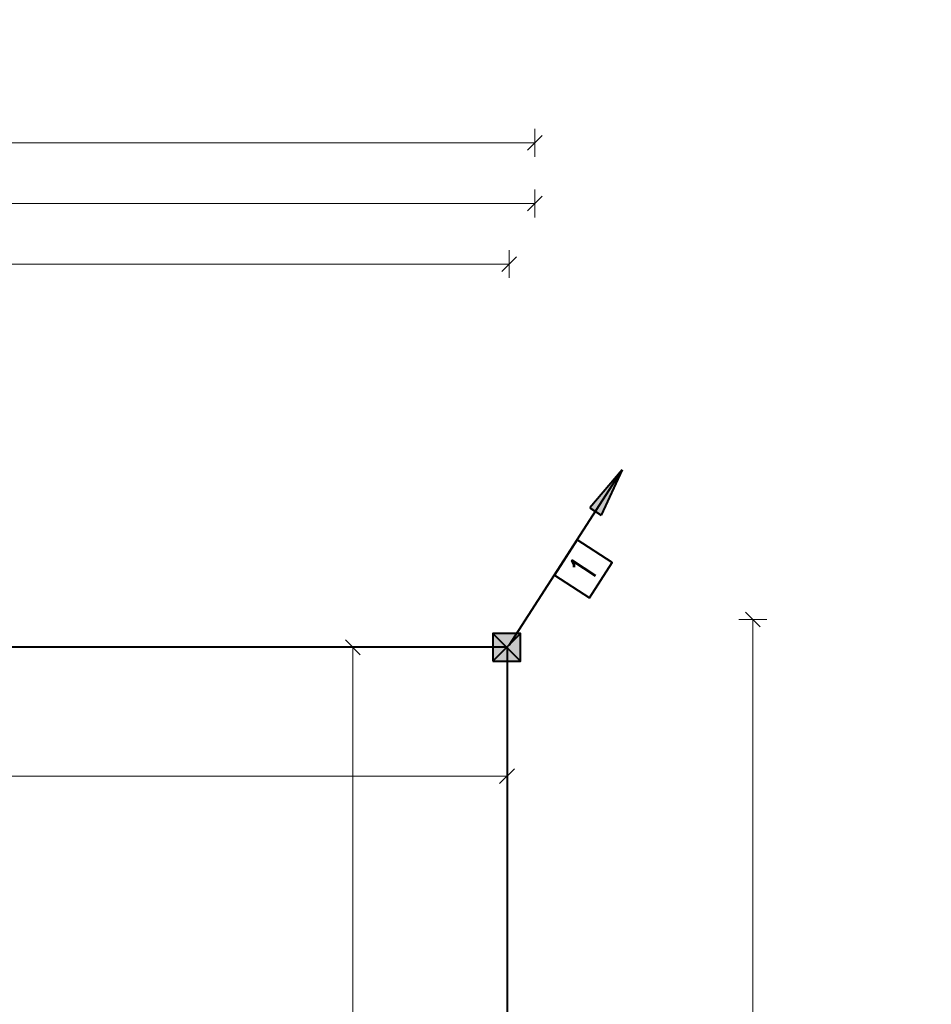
# Model space of a CAD drawing. Header units: millimetres. Extents: x -7955266 to 72030, y -46136 to 9299934.
# Tile 195 of 203: x -5006032 to -4992926, y 6629315 to 6643470. Entities that reach past the tile are written whole.
import ezdxf
from ezdxf.enums import TextEntityAlignment as Align

# ---------------------------------------------------------------- set-up
doc = ezdxf.new("R2010")
doc.units = ezdxf.units.MM
doc.header["$LTSCALE"] = 10
for name, color, linetype, lineweight in [('!XREF', 8, 'Continuous', 5), ('IE_ATRYBUTY_ BLOCK_1', 7, 'Continuous', 25), ('IE_ATRYBUTY_ BLOCK_2', 7, 'Continuous', 18), ('IE_zwody', 140, 'Continuous', 40), ('XREF_E_PRZ24002_rzut dachu$0$0-DACH-ISTN', 8, 'Continuous', 5), ('XREF_E_PRZ24002_rzut dachu$0$DO-HALA-WYMIAR', 8, 'Continuous', 5)]:
    doc.layers.add(name, color=color, linetype=linetype, lineweight=lineweight)
doc.styles.add('ROMANS', font='romans.shx', dxfattribs={"width": 0.8})
doc.styles.add('XREF_E_PRZ24002_rzut dachu$0$CP_ATTR', font='ROMANS.SHX')
doc.styles.add('XREF_E_PRZ24002_rzut dachu$0$ROMANS', font='romans.shx', dxfattribs={"width": 0.8})
doc.dimstyles.new('XREF_E_PRZ24002_rzut dachu$0$STANDARD', dxfattribs={"dimscale": 1.4, "dimtxt": 21, "dimasz": 0.5, "dimexe": 0.2, "dimexo": 0.1, "dimgap": 6, "dimtad": 1, "dimdec": 1, "dimrnd": 0.5, "dimzin": 12, "dimdsep": 46, "dimtxsty": 'XREF_E_PRZ24002_rzut dachu$0$ROMANS', "dimblk1": 'XREF_E_PRZ24002_rzut dachu$0$Q', "dimblk2": 'XREF_E_PRZ24002_rzut dachu$0$Q', "dimsah": 1, "dimcen": 0.5, "dimse1": 1, "dimse2": 1, "dimclrd": 8, "dimclre": 8, "dimclrt": 7, "dimadec": 0, "dimazin": 0, "dimtfac": 1, "dimtdec": 1, "dimtix": 1, "dimtmove": 2, "dimatfit": 3, "dimldrblk": 'XREF_E_PRZ24002_rzut dachu$0$Q', "dimfxl": 1, "dimtolj": 1, "dimtzin": 12, "dimarcsym": 0})

# ---------------------------------------------------------------- blocks, each defined once
blk = doc.blocks.new('XREF_E_PRZ24002_rzut dachu$0$Q')
for p, q in [((0, 20), (0, -20)), ((10.6, 10.6), (-10.6, -10.6))]:
    blk.add_line(p, q)
blk = doc.blocks.new('*D256')
at = {"layer": 'XREF_E_PRZ24002_rzut dachu$0$DO-HALA-WYMIAR', "color": 8, "lineweight": -2, "transparency": 16777216}
blk.add_line((-268480.7, 269001.4), (-258174.2, 269001.4), dxfattribs=at)
at = {"layer": 'XREF_E_PRZ24002_rzut dachu$0$DO-HALA-WYMIAR', "color": 8, "linetype": 'ByBlock', "lineweight": -2, "transparency": 16777216, "rotation": 180}
blk.add_blockref('XREF_E_PRZ24002_rzut dachu$0$Q', (-268481.7, 269001.4), dxfattribs=at)
at = {"layer": 'XREF_E_PRZ24002_rzut dachu$0$DO-HALA-WYMIAR', "color": 8, "linetype": 'ByBlock', "lineweight": -2, "transparency": 16777216}
blk.add_blockref('XREF_E_PRZ24002_rzut dachu$0$Q', (-258173.2, 269001.4), dxfattribs=at)
at = {"layer": 'XREF_E_PRZ24002_rzut dachu$0$DO-HALA-WYMIAR', "color": 7, "transparency": 16777216, "insert": (-263327.4, 269034.4), "char_height": 42, "attachment_point": 5, "style": 'XREF_E_PRZ24002_rzut dachu$0$ROMANS'}
blk.add_mtext('\\A1;10308.5', dxfattribs=at)
blk = doc.blocks.new('*D258')
at = {"layer": 'XREF_E_PRZ24002_rzut dachu$0$DO-HALA-WYMIAR', "color": 8, "lineweight": -2, "transparency": 16777216}
blk.add_line((-260737.7, 268914.3), (-258211.2, 268914.3), dxfattribs=at)
at = {"layer": 'XREF_E_PRZ24002_rzut dachu$0$DO-HALA-WYMIAR', "color": 8, "linetype": 'ByBlock', "lineweight": -2, "transparency": 16777216, "rotation": 180}
blk.add_blockref('XREF_E_PRZ24002_rzut dachu$0$Q', (-260738.7, 268914.3), dxfattribs=at)
at = {"layer": 'XREF_E_PRZ24002_rzut dachu$0$DO-HALA-WYMIAR', "color": 8, "linetype": 'ByBlock', "lineweight": -2, "transparency": 16777216}
blk.add_blockref('XREF_E_PRZ24002_rzut dachu$0$Q', (-258210.2, 268914.3), dxfattribs=at)
at = {"layer": 'XREF_E_PRZ24002_rzut dachu$0$DO-HALA-WYMIAR', "color": 7, "transparency": 16777216, "insert": (-259474.4, 268947.3), "char_height": 42, "attachment_point": 5, "style": 'XREF_E_PRZ24002_rzut dachu$0$ROMANS'}
blk.add_mtext('\\A1;2528.5', dxfattribs=at)
blk = doc.blocks.new('*D261')
at = {"layer": 'XREF_E_PRZ24002_rzut dachu$0$DO-HALA-WYMIAR', "color": 8, "lineweight": -2, "transparency": 16777216}
blk.add_line((-257859.9, 268402.3), (-257859.9, 250444.3), dxfattribs=at)
at = {"layer": 'XREF_E_PRZ24002_rzut dachu$0$DO-HALA-WYMIAR', "color": 8, "linetype": 'ByBlock', "lineweight": -2, "transparency": 16777216}
for p, rotation in [((-257859.9, 268403.3), 90), ((-257859.9, 250443.3), 270)]:
    blk.add_blockref('XREF_E_PRZ24002_rzut dachu$0$Q', p, dxfattribs=dict(at, rotation=rotation))
at = {"layer": 'XREF_E_PRZ24002_rzut dachu$0$DO-HALA-WYMIAR', "color": 7, "transparency": 16777216, "insert": (-257892.9, 259423.3), "char_height": 42, "attachment_point": 5, "rotation": 90, "style": 'XREF_E_PRZ24002_rzut dachu$0$ROMANS'}
blk.add_mtext('\\A1;17960', dxfattribs=at)
blk = doc.blocks.new('*D267')
at = {"layer": 'XREF_E_PRZ24002_rzut dachu$0$DO-HALA-WYMIAR', "color": 8, "lineweight": -2, "transparency": 16777216}
blk.add_line((-258434.9, 250484.3), (-258434.9, 268362.3), dxfattribs=at)
at = {"layer": 'XREF_E_PRZ24002_rzut dachu$0$DO-HALA-WYMIAR', "color": 8, "linetype": 'ByBlock', "lineweight": -2, "transparency": 16777216}
for p, rotation in [((-258434.9, 268363.3), 90), ((-258434.9, 250483.3), 270)]:
    blk.add_blockref('XREF_E_PRZ24002_rzut dachu$0$Q', p, dxfattribs=dict(at, rotation=rotation))
at = {"layer": 'XREF_E_PRZ24002_rzut dachu$0$DO-HALA-WYMIAR', "color": 7, "transparency": 16777216, "insert": (-258467.9, 259400.5), "char_height": 42, "attachment_point": 5, "rotation": 90, "style": 'XREF_E_PRZ24002_rzut dachu$0$ROMANS'}
blk.add_mtext('\\A1;17880', dxfattribs=at)
blk = doc.blocks.new('*D271')
at = {"layer": 'XREF_E_PRZ24002_rzut dachu$0$DO-HALA-WYMIAR', "color": 8, "lineweight": -2, "transparency": 16777216}
blk.add_line((-268497.7, 268178), (-258214.2, 268178), dxfattribs=at)
at = {"layer": 'XREF_E_PRZ24002_rzut dachu$0$DO-HALA-WYMIAR', "color": 8, "linetype": 'ByBlock', "lineweight": -2, "transparency": 16777216, "rotation": 180}
blk.add_blockref('XREF_E_PRZ24002_rzut dachu$0$Q', (-268498.7, 268178), dxfattribs=at)
at = {"layer": 'XREF_E_PRZ24002_rzut dachu$0$DO-HALA-WYMIAR', "color": 8, "linetype": 'ByBlock', "lineweight": -2, "transparency": 16777216}
blk.add_blockref('XREF_E_PRZ24002_rzut dachu$0$Q', (-258213.2, 268178), dxfattribs=at)
at = {"layer": 'XREF_E_PRZ24002_rzut dachu$0$DO-HALA-WYMIAR', "color": 7, "transparency": 16777216, "insert": (-263355.9, 268211), "char_height": 42, "attachment_point": 5, "style": 'XREF_E_PRZ24002_rzut dachu$0$ROMANS'}
blk.add_mtext('\\A1;10285.5', dxfattribs=at)
blk = doc.blocks.new('*D277')
at = {"layer": 'XREF_E_PRZ24002_rzut dachu$0$DO-HALA-WYMIAR', "color": 8, "lineweight": -2, "transparency": 16777216}
blk.add_line((-258174.2, 269088.5), (-276865.7, 269088.5), dxfattribs=at)
at = {"layer": 'XREF_E_PRZ24002_rzut dachu$0$DO-HALA-WYMIAR', "color": 8, "linetype": 'ByBlock', "lineweight": -2, "transparency": 16777216, "rotation": 180}
blk.add_blockref('XREF_E_PRZ24002_rzut dachu$0$Q', (-276866.7, 269088.5), dxfattribs=at)
at = {"layer": 'XREF_E_PRZ24002_rzut dachu$0$DO-HALA-WYMIAR', "color": 8, "linetype": 'ByBlock', "lineweight": -2, "transparency": 16777216}
blk.add_blockref('XREF_E_PRZ24002_rzut dachu$0$Q', (-258173.2, 269088.5), dxfattribs=at)
at = {"layer": 'XREF_E_PRZ24002_rzut dachu$0$DO-HALA-WYMIAR', "color": 7, "transparency": 16777216, "insert": (-267519.9, 269121.5), "char_height": 42, "attachment_point": 5, "style": 'XREF_E_PRZ24002_rzut dachu$0$ROMANS'}
blk.add_mtext('\\A1;18693.5', dxfattribs=at)
blk = doc.blocks.new('przewody_odprowadzajace')
h = blk.add_hatch(color=256)
h.dxf.hatch_style = 1
h.paths.add_polyline_path([(580.7, 987.4), (620.8, 961.6), (813.5, 1260.2)])
h.paths.add_polyline_path([(660.8, 935.7), (813.5, 1260.2), (620.8, 961.6)])
for p, q in [((0, 0), (813.5, 1260.2)), ((813.5, 1260.2), (580.7, 987.4)), ((813.5, 1260.2), (660.8, 935.7)), ((580.7, 987.4), (660.8, 935.7))]:
    blk.add_line(p, q)
blk.add_lwpolyline([(577.5, 341.4), (740.2, 593.4), (488.1, 756.1), (325.4, 504.1)], close=True)
at = {"layer": 'IE_ATRYBUTY_ BLOCK_1', "style": 'ROMANS', "width": 0.7, "flags": 8}
blk.add_attdef('TYP', text='', height=200, rotation=57.15512, dxfattribs=at).set_placement((532.8, 548.8), align=Align.MIDDLE_CENTER)
at = {"layer": 'IE_ATRYBUTY_ BLOCK_2', "style": 'ROMANS', "width": 0.6, "flags": 8}
for tag, p in [('OPIS1', (931.7, 919.4)), ('OPIS2', (931.7, 719.4))]:
    blk.add_attdef(tag, text='', height=150, dxfattribs=at).set_placement(p, align=Align.CENTER)
blk = doc.blocks.new('polaczenie_skrecane')
blk.add_hatch(color=256).paths.add_polyline_path([(-100.3, -100.3), (99.7, -100.3), (99.7, 99.7), (-100.3, 99.7)])
for p, q in [((99.7, -100.3), (-100.3, 99.7)), ((99.7, 99.7), (-100.3, -100.3))]:
    blk.add_line(p, q)
blk.add_lwpolyline([(-100.3, -100.3), (99.7, -100.3), (99.7, 99.7), (-100.3, 99.7)], close=True)
at = {"layer": 'IE_ATRYBUTY_ BLOCK_1', "style": 'ROMANS', "width": 0.7, "flags": 8}
blk.add_attdef('TYP', text='', height=200, dxfattribs=at).set_placement((-0.3, 119.6), align=Align.CENTER)
at = {"layer": 'IE_ATRYBUTY_ BLOCK_2', "style": 'ROMANS', "width": 0.6, "flags": 8}
for tag, p in [('OPIS1', (-0.3, -273.7)), ('OPIS2', (-0.3, -473.7))]:
    blk.add_attdef(tag, text='', height=150, dxfattribs=at).set_placement(p, align=Align.CENTER)
blk = doc.blocks.new('XREF_E_PRZ24002_rzut dachu')
at = {"layer": 'XREF_E_PRZ24002_rzut dachu$0$0-DACH-ISTN', "linetype": 'ByBlock', "style": 'XREF_E_PRZ24002_rzut dachu$0$CP_ATTR', "flags": 9}
for tag, p, height, width in [('NAME', (-279644.05, 267204.19), 0.01, 3.078589), ('PRODUCER', (-279644.05, 267204.19), 0.01, 3.078589), ('PRODUCT-TYPE', (-279644.05, 267204.19), 0.01, 3.078589), ('ARTICLE', (-279644.05, 267204.19), 0.01, 3.078589), ('FLOW', (-279644.05, 267204.19), 0.01, 3.078589), ('OTHER', (-279644.05, 267204.19), 0.01, 3.078589), ('NAME', (-279398.18, 267206.19), 0.01, 2.430116), ('PRODUCER', (-279398.18, 267206.19), 0.01, 2.430116), ('PRODUCT-TYPE', (-279398.18, 267206.19), 0.01, 2.430116), ('ARTICLE', (-279398.18, 267206.19), 0.01, 2.430116), ('FLOW', (-279398.18, 267206.19), 0.01, 2.430116), ('OTHER', (-279398.18, 267206.19), 0.01, 2.430116), ('NAME', (-279880.82, 267079.33), 0.01, 0.520644), ('PRODUCER', (-279880.82, 267079.33), 0.01, 0.520644), ('PRODUCT-TYPE', (-279880.82, 267079.33), 0.01, 0.520644), ('ARTICLE', (-279880.82, 267079.33), 0.01, 0.520644), ('FLOW', (-279880.82, 267079.33), 0.01, 0.520644), ('OTHER', (-279880.82, 267079.33), 0.01, 0.520644), ('NAME', (-279828.75, 267079.33), 0.0001, 1), ('PRODUCER', (-279828.75, 267079.33), 0.0001, 1), ('PRODUCT-TYPE', (-279828.75, 267079.33), 0.0001, 1), ('ARTICLE', (-279828.75, 267079.33), 0.0001, 1), ('FLOW', (-279828.75, 267079.33), 0.0001, 1), ('OTHER', (-279828.75, 267079.33), 0.0001, 1), ('NAME', (-279558.18, 266590.11), 0.0001, 1), ('PRODUCER', (-279558.18, 266590.11), 0.0001, 1), ('PRODUCT-TYPE', (-279558.18, 266590.11), 0.0001, 1), ('ARTICLE', (-279558.18, 266590.11), 0.0001, 1), ('FLOW', (-279558.18, 266590.11), 0.0001, 1), ('OTHER', (-279558.18, 266590.11), 0.0001, 1), ('NAME', (-280739.27, 251288.91), 0.0001, 1), ('PRODUCER', (-280739.27, 251288.91), 0.0001, 1), ('PRODUCT-TYPE', (-280739.27, 251288.91), 0.0001, 1), ('ARTICLE', (-280739.27, 251288.91), 0.0001, 1), ('FLOW', (-280739.27, 251288.91), 0.0001, 1), ('OTHER', (-280739.27, 251288.91), 0.0001, 1), ('NAME', (-280605.65, 251288.91), 0.0001, 1), ('PRODUCER', (-280605.65, 251288.91), 0.0001, 1), ('PRODUCT-TYPE', (-280605.65, 251288.91), 0.0001, 1), ('ARTICLE', (-280605.65, 251288.91), 0.0001, 1), ('FLOW', (-280605.65, 251288.91), 0.0001, 1), ('OTHER', (-280605.65, 251288.91), 0.0001, 1), ('NAME', (-279957.38, 251288.91), 0.0001, 1), ('PRODUCER', (-279957.38, 251288.91), 0.0001, 1), ('PRODUCT-TYPE', (-279957.38, 251288.91), 0.0001, 1), ('ARTICLE', (-279957.38, 251288.91), 0.0001, 1), ('FLOW', (-279957.38, 251288.91), 0.0001, 1), ('OTHER', (-279957.38, 251288.91), 0.0001, 1)]:
    blk.add_attdef(tag, p, '', height=height, dxfattribs=dict(at, width=width))
for tag, p, height, rotation, width in [('PRODUCT-TYPE', (-279196.19, 267204.19), 0.0001, 180, 1), ('NAME', (-279196.19, 267204.19), 0.0001, 180, 1), ('PRODUCER', (-279196.19, 267204.19), 0.0001, 180, 1), ('ARTICLE', (-279196.19, 267204.19), 0.0001, 180, 1), ('FLOW', (-279196.19, 267204.19), 0.0001, 180, 1), ('OTHER', (-279196.19, 267204.19), 0.0001, 180, 1), ('PRODUCT-TYPE', (-279109.07, 267204.19), 0.015, 180, 0.580797), ('PRODUCER', (-279109.07, 267204.19), 0.015, 180, 0.580797), ('ARTICLE', (-279109.07, 267204.19), 0.015, 180, 0.580797), ('NAME', (-279109.07, 267204.19), 0.015, 180, 0.580797), ('FLOW', (-279109.07, 267204.19), 0.015, 180, 0.580797), ('OTHER', (-279109.07, 267204.19), 0.015, 180, 0.580797), ('NAME', (-279015.17, 267206.19), 0.0001, 180, 1), ('PRODUCER', (-279015.17, 267206.19), 0.0001, 180, 1), ('PRODUCT-TYPE', (-279015.17, 267206.19), 0.0001, 180, 1), ('ARTICLE', (-279015.17, 267206.19), 0.0001, 180, 1), ('FLOW', (-279015.17, 267206.19), 0.0001, 180, 1), ('OTHER', (-279015.17, 267206.19), 0.0001, 180, 1), ('PRODUCT-TYPE', (-278926.22, 267206.19), 0.015, 180, 0.592965), ('PRODUCER', (-278926.22, 267206.19), 0.015, 180, 0.592965), ('ARTICLE', (-278926.22, 267206.19), 0.015, 180, 0.592965), ('NAME', (-278926.22, 267206.19), 0.015, 180, 0.592965), ('FLOW', (-278926.22, 267206.19), 0.015, 180, 0.592965), ('OTHER', (-278926.22, 267206.19), 0.015, 180, 0.592965), ('NAME', (-281343.26, 251313.16), 0.0001, 180, 1), ('PRODUCER', (-281343.26, 251313.16), 0.0001, 180, 1), ('PRODUCT-TYPE', (-281343.26, 251313.16), 0.0001, 180, 1), ('ARTICLE', (-281343.26, 251313.16), 0.0001, 180, 1), ('FLOW', (-281343.26, 251313.16), 0.0001, 180, 1), ('OTHER', (-281343.26, 251313.16), 0.0001, 180, 1), ('NAME', (-281440.06, 251297.51), 0.0001, 135, 1), ('PRODUCER', (-281440.06, 251297.51), 0.0001, 135, 1), ('PRODUCT-TYPE', (-281440.06, 251297.51), 0.0001, 135, 1), ('ARTICLE', (-281440.06, 251297.51), 0.0001, 135, 1), ('FLOW', (-281440.06, 251297.51), 0.0001, 135, 1), ('OTHER', (-281440.06, 251297.51), 0.0001, 135, 1), ('NAME', (-281127.88, 251288.91), 0.0001, 180, 1), ('PRODUCER', (-281127.88, 251288.91), 0.0001, 180, 1), ('PRODUCT-TYPE', (-281127.88, 251288.91), 0.0001, 180, 1), ('ARTICLE', (-281127.88, 251288.91), 0.0001, 180, 1), ('FLOW', (-281127.88, 251288.91), 0.0001, 180, 1), ('OTHER', (-281127.88, 251288.91), 0.0001, 180, 1), ('NAME', (-281411.29, 251268.73), 0.0001, 315, 1), ('PRODUCER', (-281411.29, 251268.73), 0.0001, 315, 1), ('PRODUCT-TYPE', (-281411.29, 251268.73), 0.0001, 315, 1), ('ARTICLE', (-281411.29, 251268.73), 0.0001, 315, 1), ('FLOW', (-281411.29, 251268.73), 0.0001, 315, 1), ('OTHER', (-281411.29, 251268.73), 0.0001, 315, 1)]:
    blk.add_attdef(tag, p, '', height=height, rotation=rotation, dxfattribs=dict(at, width=width))
at = {"layer": 'XREF_E_PRZ24002_rzut dachu$0$0-DACH-ISTN', "linetype": 'ByBlock', "style": 'XREF_E_PRZ24002_rzut dachu$0$CP_ATTR', "text_generation_flag": 4, "width": 1, "flags": 9}
for tag, p, rotation in [('NAME', (-279463.18, 267141.19), 90), ('PRODUCER', (-279463.18, 267141.19), 90), ('PRODUCT-TYPE', (-279463.18, 267141.19), 90), ('ARTICLE', (-279463.18, 267141.19), 90), ('FLOW', (-279463.18, 267141.19), 90), ('OTHER', (-279463.18, 267141.19), 90), ('NAME', (-281127.88, 251288.91), 180), ('PRODUCER', (-281127.88, 251288.91), 180), ('PRODUCT-TYPE', (-281127.88, 251288.91), 180), ('ARTICLE', (-281127.88, 251288.91), 180), ('FLOW', (-281127.88, 251288.91), 180), ('OTHER', (-281127.88, 251288.91), 180)]:
    blk.add_attdef(tag, p, '', height=0.0001, rotation=rotation, dxfattribs=at)
at = {"layer": 'XREF_E_PRZ24002_rzut dachu$0$0-DACH-ISTN', "linetype": 'ByBlock', "style": 'XREF_E_PRZ24002_rzut dachu$0$CP_ATTR', "flags": 9}
for tag, p, height, rotation in [('PRODUCT-TYPE', (-279586.68, 266526.19), 0.0025, 180), ('PRODUCER', (-279586.68, 266526.19), 0.0025, 180), ('ARTICLE', (-279586.68, 266526.19), 0.0025, 180), ('NAME', (-279586.68, 266526.19), 0.0025, 180), ('FLOW', (-279586.68, 266526.19), 0.0025, 180), ('OTHER', (-279586.68, 266526.19), 0.0025, 180), ('NAME', (-281440.06, 251297.51), 0.0001, 315), ('PRODUCER', (-281440.06, 251297.51), 0.0001, 315), ('PRODUCT-TYPE', (-281440.06, 251297.51), 0.0001, 315), ('ARTICLE', (-281440.06, 251297.51), 0.0001, 315), ('FLOW', (-281440.06, 251297.51), 0.0001, 315), ('OTHER', (-281440.06, 251297.51), 0.0001, 315), ('NAME', (-281117.1, 251288.91), 0.0001, 180), ('PRODUCER', (-281117.1, 251288.91), 0.0001, 180), ('PRODUCT-TYPE', (-281117.1, 251288.91), 0.0001, 180), ('ARTICLE', (-281117.1, 251288.91), 0.0001, 180), ('FLOW', (-281117.1, 251288.91), 0.0001, 180), ('OTHER', (-281117.1, 251288.91), 0.0001, 180), ('NAME', (-280739.27, 251288.91), 0.0001, 180), ('PRODUCER', (-280739.27, 251288.91), 0.0001, 180), ('PRODUCT-TYPE', (-280739.27, 251288.91), 0.0001, 180), ('ARTICLE', (-280739.27, 251288.91), 0.0001, 180), ('FLOW', (-280739.27, 251288.91), 0.0001, 180), ('OTHER', (-280739.27, 251288.91), 0.0001, 180), ('NAME', (-279957.38, 251288.91), 0.0001, 180), ('PRODUCER', (-279957.38, 251288.91), 0.0001, 180), ('PRODUCT-TYPE', (-279957.38, 251288.91), 0.0001, 180), ('ARTICLE', (-279957.38, 251288.91), 0.0001, 180), ('FLOW', (-279957.38, 251288.91), 0.0001, 180), ('OTHER', (-279957.38, 251288.91), 0.0001, 180)]:
    blk.add_attdef(tag, p, '', height=height, rotation=rotation, dxfattribs=at)
at = {"layer": 'XREF_E_PRZ24002_rzut dachu$0$0-DACH-ISTN', "linetype": 'ByBlock', "style": 'XREF_E_PRZ24002_rzut dachu$0$CP_ATTR'}
for tag, p, height, flags in [('GROUP', (-281520.03, 251451.25), 0.00005, 1), ('NUMBER', (-281520.03, 251451.25), 0.00005, 1), ('PRODUCER', (-281520.03, 251451.25), 0.00005, 1), ('ARTICLE', (-281520.03, 251451.25), 0.00005, 1), ('PRODUCT-TYPE', (-281520.03, 251451.25), 0.00005, 1), ('ORDER-NO', (-281520.03, 251451.25), 0.00005, 1), ('CHARACTER', (-281520.03, 251451.25), 0.00005, 1), ('DN', (-281520.03, 251451.25), 0.00005, 1), ('NAME', (-281520.03, 251451.25), 0.00005, 1), ('TEMPERATURE', (-281520.03, 251451.25), 0.00005, 1), ('FLOW', (-281520.03, 251451.25), 0.00005, 1), ('POWER', (-281520.03, 251451.25), 0.00005, 1), ('VOLTAGE', (-281520.03, 251451.25), 0.00005, 1), ('WEIGHT', (-281520.03, 251451.25), 0.00005, 1), ('PN', (-281520.03, 251451.25), 0.00005, 1), ('H', (-281520.03, 251451.25), 0.00005, 1), ('VAL', (-281520.03, 251451.25), 0.00005, 1), ('NAME', (-281343.26, 251313.16), 0.0001, 9), ('PRODUCER', (-281343.26, 251313.16), 0.0001, 9), ('PRODUCT-TYPE', (-281343.26, 251313.16), 0.0001, 9), ('ARTICLE', (-281343.26, 251313.16), 0.0001, 9), ('FLOW', (-281343.26, 251313.16), 0.0001, 9), ('OTHER', (-281343.26, 251313.16), 0.0001, 9), ('NAME', (-281127.88, 251288.91), 0.0001, 9), ('PRODUCER', (-281127.88, 251288.91), 0.0001, 9), ('PRODUCT-TYPE', (-281127.88, 251288.91), 0.0001, 9), ('ARTICLE', (-281127.88, 251288.91), 0.0001, 9), ('FLOW', (-281127.88, 251288.91), 0.0001, 9), ('OTHER', (-281127.88, 251288.91), 0.0001, 9), ('NAME', (-280750.05, 251288.91), 0.0001, 9), ('PRODUCER', (-280750.05, 251288.91), 0.0001, 9), ('PRODUCT-TYPE', (-280750.05, 251288.91), 0.0001, 9), ('ARTICLE', (-280750.05, 251288.91), 0.0001, 9), ('FLOW', (-280750.05, 251288.91), 0.0001, 9), ('OTHER', (-280750.05, 251288.91), 0.0001, 9), ('NAME', (-280647.27, 251288.91), 0.0001, 9), ('PRODUCER', (-280647.27, 251288.91), 0.0001, 9), ('PRODUCT-TYPE', (-280647.27, 251288.91), 0.0001, 9), ('ARTICLE', (-280647.27, 251288.91), 0.0001, 9), ('FLOW', (-280647.27, 251288.91), 0.0001, 9), ('OTHER', (-280647.27, 251288.91), 0.0001, 9), ('NAME', (-281393.61, 251261.41), 0.0001, 9), ('PRODUCER', (-281393.61, 251261.41), 0.0001, 9), ('PRODUCT-TYPE', (-281393.61, 251261.41), 0.0001, 9), ('ARTICLE', (-281393.61, 251261.41), 0.0001, 9), ('FLOW', (-281393.61, 251261.41), 0.0001, 9), ('OTHER', (-281393.61, 251261.41), 0.0001, 9), ('GROUP', (-281345.5, 250753.98), 0.00005, 1), ('NUMBER', (-281345.5, 250753.98), 0.00005, 1), ('PRODUCER', (-281345.5, 250753.98), 0.00005, 1), ('ARTICLE', (-281345.5, 250753.98), 0.00005, 1), ('PRODUCT-TYPE', (-281345.5, 250753.98), 0.00005, 1), ('ORDER-NO', (-281345.5, 250753.98), 0.00005, 1), ('CHARACTER', (-281345.5, 250753.98), 0.00005, 1), ('DN', (-281345.5, 250753.98), 0.00005, 1), ('NAME', (-281345.5, 250753.98), 0.00005, 1), ('TEMPERATURE', (-281345.5, 250753.98), 0.00005, 1), ('FLOW', (-281345.5, 250753.98), 0.00005, 1), ('POWER', (-281345.5, 250753.98), 0.00005, 1), ('VOLTAGE', (-281345.5, 250753.98), 0.00005, 1), ('WEIGHT', (-281345.5, 250753.98), 0.00005, 1), ('PN', (-281345.5, 250753.98), 0.00005, 1), ('H', (-281345.5, 250753.98), 0.00005, 1), ('VAL', (-281345.5, 250753.98), 0.00005, 1)]:
    blk.add_attdef(tag, p, '', height=height, dxfattribs=dict(at, flags=flags))
at = {"layer": 'XREF_E_PRZ24002_rzut dachu$0$0-DACH-ISTN', "linetype": 'ByBlock', "style": 'XREF_E_PRZ24002_rzut dachu$0$CP_ATTR', "text_generation_flag": 4, "width": 1, "flags": 9}
for tag in ['NAME', 'PRODUCER', 'PRODUCT-TYPE', 'ARTICLE', 'FLOW', 'OTHER']:
    blk.add_attdef(tag, (-280739.27, 251288.91), '', height=0.0001, dxfattribs=at)
at = {"layer": 'XREF_E_PRZ24002_rzut dachu$0$0-DACH-ISTN', "linetype": 'ByBlock', "style": 'XREF_E_PRZ24002_rzut dachu$0$CP_ATTR', "flags": 9}
for tag, p in [('GROUP', (-280584.33, 251288.18)), ('ARTICLE', (-280584.33, 251288.17)), ('PRODUCT-TYPE', (-280584.33, 251288.17)), ('ORDER-NO', (-280584.33, 251288.16)), ('PRODUCER', (-280584.33, 251288.16)), ('NAME', (-280584.32, 251288.18)), ('NUMBER', (-280584.33, 251288.18)), ('TEMPERATURE', (-280584.31, 251288.18)), ('FLOW', (-280584.31, 251288.18)), ('CHARACTER', (-280584.31, 251288.17)), ('POWER', (-280584.31, 251288.16)), ('VOLTAGE', (-280584.31, 251288.16)), ('PN', (-280584.3, 251288.18)), ('OTHER', (-280584.3, 251288.18)), ('DN', (-280584.3, 251288.17))]:
    blk.add_attdef(tag, text='', height=0.002, dxfattribs=at).set_placement(p, align=Align.MIDDLE_LEFT)
at = {"layer": 'XREF_E_PRZ24002_rzut dachu$0$0-DACH-ISTN', "linetype": 'ByBlock', "style": 'XREF_E_PRZ24002_rzut dachu$0$CP_ATTR', "width": 1, "flags": 9}
for tag, height, p in [('GROUP', 0.00158, (-279928.78, 251288.33)), ('ARTICLE', 0.00158, (-279928.78, 251288.33)), ('PRODUCT-TYPE', 0.00158, (-279928.78, 251288.33)), ('ORDER-NO', 0.00157, (-279928.78, 251288.32)), ('PRODUCER', 0.00158, (-279928.78, 251288.32)), ('NAME', 0.00158, (-279928.77, 251288.34)), ('NUMBER', 0.00158, (-279928.78, 251288.34)), ('TEMPERATURE', 0.00158, (-279928.77, 251288.34)), ('OTHER', 0.00158, (-279928.76, 251288.34)), ('CHARACTER', 0.00158, (-279928.76, 251288.33)), ('FLOW', 0.00158, (-279928.76, 251288.33)), ('POWER', 0.00158, (-279928.76, 251288.32)), ('VOLTAGE', 0.00158, (-279928.76, 251288.32)), ('DN', 0.00158, (-279928.75, 251288.33)), ('PN', 0.00158, (-279928.75, 251288.33))]:
    blk.add_attdef(tag, text='', height=height, dxfattribs=at).set_placement(p, align=Align.MIDDLE_LEFT)
at = {"layer": 'XREF_E_PRZ24002_rzut dachu$0$DO-HALA-WYMIAR'}
for base, p1, p2, picture, middle in [((-276866.68, 269088.51), (-258173.18, 268549.64, 0), (-276866.68, 267647.25, 0), '*D277', (-267519.93, 269121.51)), ((-258173.18, 269001.42, 0), (-268481.68, 268736.7, 0), (-258173.18, 268549.64, 0), '*D256', (-263327.43, 269034.42, 0)), ((-258210.18, 268914.33, 0), (-260738.68, 268634.06, 0), (-258210.18, 268634.06, 0), '*D258', (-259474.43, 268947.33, 0)), ((-258213.18, 268178), (-268498.68, 268363.33, 0), (-258213.18, 268178.7, 0), '*D271', (-263355.93, 268211))]:
    dim = blk.add_linear_dim(base=base, p1=p1, p2=p2, dimstyle='XREF_E_PRZ24002_rzut dachu$0$STANDARD', override={"dimscale": 2}, dxfattribs=at)
    dim.commit()
    dim.dimension.update_dxf_attribs({"geometry": picture, "text_midpoint": middle})
dim = blk.add_linear_dim(base=(-257859.88, 250443.33), p1=(-258173.18, 268403.33, 0), p2=(-258173.18, 250443.33, 0), angle=90, dimstyle='XREF_E_PRZ24002_rzut dachu$0$STANDARD', override={"dimscale": 2}, dxfattribs=at)
dim.commit()
dim.dimension.update_dxf_attribs({"geometry": '*D261', "text_midpoint": (-257892.88, 259423.33)})
dim = blk.add_linear_dim(base=(-258434.86, 268363.33), p1=(-258213.68, 250483.33, 0), p2=(-258213.68, 268363.33, 0), angle=90, dimstyle='XREF_E_PRZ24002_rzut dachu$0$STANDARD', override={"dimscale": 2}, dxfattribs=at)
dim.commit()
dim.dimension.update_dxf_attribs({"geometry": '*D267', "text_midpoint": (-258467.86, 259400.52), "dimtype": 160})

msp = doc.modelspace()

# ---------------------------------------------------------------- linework, layer by layer
at = {"layer": 'IE_zwody'}
for p, q in [((-4999021, 6634448), (-5101421, 6634448, 0)), ((-4999021, 6455618, 0), (-4999021, 6634448))]:
    msp.add_line(p, q, dxfattribs=at)

# ---------------------------------------------------------------- block references
at = {"layer": '!XREF', "xscale": 10, "yscale": 10, "zscale": 10}
msp.add_blockref('XREF_E_PRZ24002_rzut dachu', (-2416894, 3950814, 0), dxfattribs=at)
at = {"layer": 'IE_zwody'}
ref = msp.add_blockref('przewody_odprowadzajace', (-4998996, 6634478), dxfattribs=dict(at, xscale=2, yscale=2))
ref.add_attrib('TYP', '1', dxfattribs={"layer": 'IE_ATRYBUTY_ BLOCK_1', "height": 400, "rotation": 57.1551, "style": 'ROMANS', "width": 0.7}).set_placement((-4997930, 6635575), align=Align.MIDDLE_CENTER)
at = {"layer": 'IE_zwody', "linetype": 'Continuous', "ltscale": 20, "xscale": 2, "yscale": 2, "zscale": 2}
msp.add_blockref('polaczenie_skrecane', (-4999031, 6634447), dxfattribs=at)

doc.saveas('drawing.dxf')
